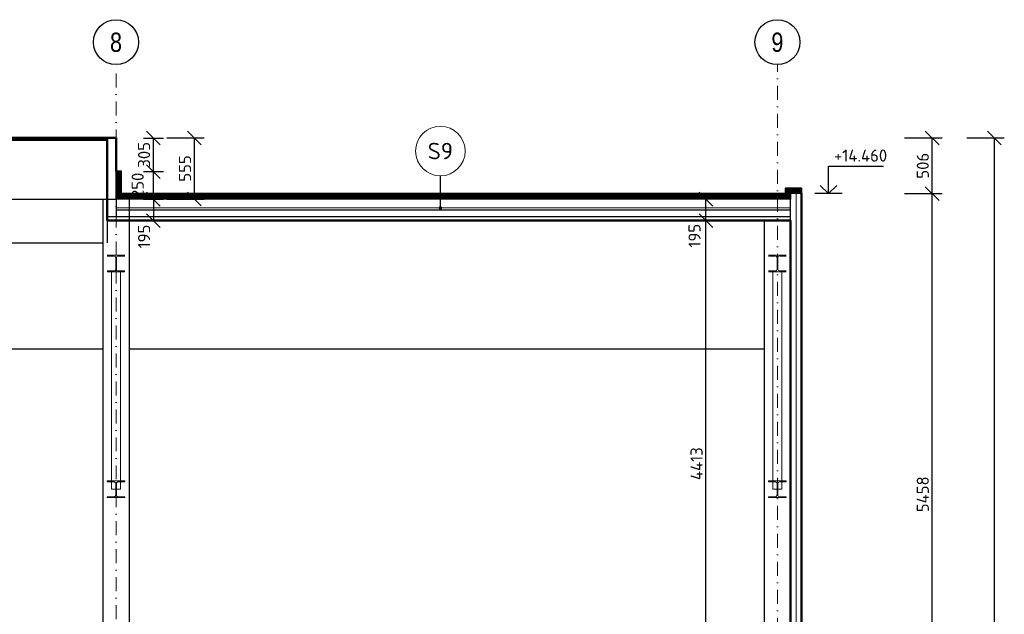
# Model space of a CAD drawing. Header units: millimetres. Extents: x -118752 to 407724, y -73278 to 155058.
# Tile 186 of 256: x 96571 to 105503, y 121800 to 127197. Entities that reach past the tile are written whole.
import ezdxf
from ezdxf.enums import TextEntityAlignment as Align

# ---------------------------------------------------------------- set-up
doc = ezdxf.new("R2010")
doc.units = ezdxf.units.MM
doc.header["$LTSCALE"] = 10
for name, pattern in [('DASHDOT', [25.4, 12.7, -6.35, 0, -6.35]), ('IZOLACE_VODOTESNA_0.5', [30, 15, -15]), ('XKITLINE00', [0])]:
    doc.linetypes.add(name, pattern=pattern)
for name, color, linetype, lineweight in [('CKBUBLINY', 1, 'Continuous', 18), ('CKBUBLINY_POPIS', 3, 'Continuous', 25), ('CKIZOLACE', 1, 'Continuous', 18), ('CKKOTY', 3, 'Continuous', 25), ('CKKOTY_VYS', 3, 'Continuous', 25), ('CKRASTR', 7, 'DASHDOT', 15), ('CKRASTR_POPIS', 3, 'Continuous', 25), ('CKSTENY_PODROVINOU', 7, 'Continuous', 25), ('CKSTENY_REZ', 6, 'Continuous', 50), ('pohledy', 7, 'Continuous', 25), ('Položka', 2, 'Continuous', 0)]:
    doc.layers.add(name, color=color, linetype=linetype, lineweight=lineweight)
doc.styles.add('Arial', font='arial.ttf', dxfattribs={"width": 0.8})
doc.styles.get("Standard").update_dxf_attribs({"font": 'isocpeur.ttf'})
doc.linetypes.add('IZOLACE_POLYSTYREN_PENOVY', pattern='A,0.001,[228,CADKON.SHX,S=0.1,R=0,X=0,Y=0],-2', length=2.001)
doc.linetypes.add('IZOLACE_TEPELNA_U_0.5', pattern='A,0.001,[221,CADKON.SHX,S=1,R=0,X=0,Y=0],-2,[221,CADKON.SHX,S=1,R=180,X=2,Y=0],-2', length=4.001)
doc.dimstyles.new('CADKON', dxfattribs={"dimscale": 50, "dimtxt": 2.2, "dimasz": 2.5, "dimexe": 1.8, "dimexo": 5, "dimgap": 0.6, "dimtad": 1, "dimrnd": 1, "dimtxsty": 'Standard', "dimblk1": 'OBLIQUE', "dimblk2": 'OBLIQUE', "dimsah": 1, "dimcen": 2.5, "dimadec": 1, "dimazin": 2, "dimtfac": 1, "dimtdec": 4, "dimtix": 1, "dimtmove": 2, "dimatfit": 3, "dimldrblk": 'OPEN30', "dimfxl": 5, "dimfxlon": 1, "dimtolj": 1, "dimarcsym": 0})

# ---------------------------------------------------------------- blocks, each defined once
blk = doc.blocks.new('vazník řez')
at = {"layer": 'Položka', "linetype": 'XKITLINE00', "lineweight": 0}
for p, q in [((-0.8, 138.006), (0.8, 138.006)), ((-0.18, 137.915), (-0.8, 137.915)), ((-0.03, 137.765), (-0.041, 137.822)), ((-0.03, 136.719), (-0.03, 137.765)), ((0.041, 137.822), (0.03, 137.765)), ((0.03, 136.719), (0.03, 137.765)), ((0.8, 137.915), (0.18, 137.915)), ((-0.041, 136.662), (-0.03, 136.719)), ((0.03, 136.719), (0.041, 136.662)), ((-0.8, 136.569), (-0.18, 136.569)), ((-0.8, 136.478), (0.8, 136.478)), ((-0.4, 117.502), (-0.4, 136.478)), ((-0.18, 136.569), (-0.123, 136.58)), ((0.123, 136.58), (0.18, 136.569)), ((0.18, 136.569), (0.8, 136.569)), ((0.4, 117.502), (0.4, 136.478)), ((-0.8, 117.502), (0.8, 117.502)), ((-0.8, 117.412), (-0.8, 117.502)), ((-0.18, 117.412), (-0.8, 117.412)), ((-0.4, 116.742), (-0.4, 117.412)), ((-0.123, 117.401), (-0.18, 117.412)), ((-0.03, 117.262), (-0.041, 117.319)), ((-0.03, 116.222), (-0.03, 117.262)), ((0.041, 117.319), (0.03, 117.262)), ((0.03, 116.222), (0.03, 117.262)), ((0.18, 117.412), (0.123, 117.401)), ((0.8, 117.412), (0.18, 117.412)), ((0.4, 116.742), (0.4, 117.412)), ((0.8, 117.502), (0.8, 117.412)), ((-0.4, 116.742), (-0.395, 116.742)), ((-0.395, 116.742), (-0.03, 116.742)), ((-0.041, 116.165), (-0.03, 116.222)), ((0.4, 116.742), (0.03, 116.742)), ((0.03, 116.222), (0.041, 116.165)), ((-0.8, 116.072), (-0.18, 116.072)), ((-0.8, 115.982), (-0.8, 116.072)), ((-0.8, 115.982), (0.8, 115.982)), ((-0.18, 116.072), (-0.123, 116.083)), ((0.123, 116.083), (0.18, 116.072)), ((0.18, 116.072), (0.8, 116.072)), ((0.8, 116.072), (0.8, 115.982))]:
    blk.add_line(p, q, dxfattribs=at)
for centre, start, end in [((-0.18, 137.765), 22.35772, 67.35722), ((0.18, 137.765), 112.64278, 157.64228), ((-0.18, 136.719), 292.64278, 337.64228), ((0.18, 136.719), 202.35772, 247.35722), ((-0.18, 117.262), 22.5, 67.5), ((0.18, 117.262), 112.5, 157.5), ((-0.18, 116.222), 292.5, 337.5), ((0.18, 116.222), 202.5, 247.5)]:
    blk.add_arc(centre, 0.15, start, end, dxfattribs=at)
blk = doc.blocks.new('_OBLIQUE')
at = {"color": 0, "linetype": 'ByBlock'}
blk.add_line((-0.5, -0.5), (0.5, 0.5), dxfattribs=at)
blk = doc.blocks.new('*D9003')
at = {"layer": 'CKKOTY', "color": 0, "lineweight": -2}
for p, q in [((104598.4, 125618.2), (104938.4, 125618.2)), ((104848.4, 120160.3), (104848.4, 125618.2)), ((104598.4, 120160.3), (104938.4, 120160.3))]:
    blk.add_line(p, q, dxfattribs=at)
at = {"layer": 'Defpoints', "color": 0}
for p in [(103664.4, 125618.2), (104848.4, 125618.2), (103664.4, 120160.3)]:
    blk.add_point(p, dxfattribs=at)
at = {"layer": 'CKKOTY', "color": 0, "lineweight": -2, "xscale": 125, "yscale": 125, "zscale": 125}
for p, rotation in [((104848.4, 125618.2), 90), ((104848.4, 120160.3), 270)]:
    blk.add_blockref('_OBLIQUE', p, dxfattribs=dict(at, rotation=rotation))
at = {"layer": 'CKKOTY', "color": 0, "insert": (104763.4, 122889.3), "char_height": 110, "attachment_point": 5, "rotation": 90}
blk.add_mtext('\\A1;5458', dxfattribs=at)
blk = doc.blocks.new('_Open30')
at = {"color": 0, "lineweight": -2}
for p, q in [((-1, 0.268), (0, 0)), ((0, 0), (-1, -0.268)), ((0, 0), (-1, 0))]:
    blk.add_line(p, q, dxfattribs=at)
blk = doc.blocks.new('*D9006')
at = {"layer": 'CKKOTY', "color": 0, "lineweight": -2}
for p, q in [((105162.9, 126123.8), (105502.9, 126123.8)), ((105412.9, 111060.3), (105412.9, 126123.8)), ((105162.9, 111060.3), (105502.9, 111060.3))]:
    blk.add_line(p, q, dxfattribs=at)
at = {"layer": 'Defpoints', "color": 0}
for p in [(97444.4, 126123.8), (105412.9, 126123.8), (103614.4, 111060.3)]:
    blk.add_point(p, dxfattribs=at)
at = {"layer": 'CKKOTY', "color": 0, "lineweight": -2, "xscale": 125, "yscale": 125, "zscale": 125}
for p, rotation in [((105412.9, 126123.8), 90), ((105412.9, 111060.3), 270)]:
    blk.add_blockref('_OBLIQUE', p, dxfattribs=dict(at, rotation=rotation))
at = {"layer": 'CKKOTY', "color": 0, "insert": (105327.9, 118592.1), "char_height": 110, "attachment_point": 5, "rotation": 90}
blk.add_mtext('\\A1;15063', dxfattribs=at)
blk = doc.blocks.new('*D9018')
at = {"layer": 'CKKOTY', "color": 0, "lineweight": -2}
for p, q in [((103046.3, 125373.2), (102706.3, 125373.2)), ((102796.3, 120960.3), (102796.3, 125373.2)), ((103046.3, 120960.3), (102706.3, 120960.3))]:
    blk.add_line(p, q, dxfattribs=at)
at = {"layer": 'Defpoints', "color": 0}
for p in [(102796.3, 125373.2), (103324.4, 125373.2), (103324.4, 120960.3)]:
    blk.add_point(p, dxfattribs=at)
at = {"layer": 'CKKOTY', "color": 0, "lineweight": -2, "xscale": 125, "yscale": 125, "zscale": 125}
for p, rotation in [((102796.3, 125373.2), 90), ((102796.3, 120960.3), 270)]:
    blk.add_blockref('_OBLIQUE', p, dxfattribs=dict(at, rotation=rotation))
at = {"layer": 'CKKOTY', "color": 0, "insert": (102711.3, 123166.8), "char_height": 110, "attachment_point": 5, "rotation": 90}
blk.add_mtext('\\A1;4413', dxfattribs=at)
blk = doc.blocks.new('*D9019')
at = {"layer": 'CKKOTY', "color": 0, "lineweight": -2}
for p, q in [((103046.3, 125568.2), (102706.3, 125568.2)), ((102796.3, 125373.2), (102796.3, 125568.2)), ((103046.3, 125373.2), (102706.3, 125373.2))]:
    blk.add_line(p, q, dxfattribs=at)
at = {"layer": 'Defpoints', "color": 0}
for p in [(102796.3, 125568.2), (103564.4, 125568.2), (103324.4, 125373.2)]:
    blk.add_point(p, dxfattribs=at)
at = {"layer": 'CKKOTY', "color": 0, "lineweight": -2, "xscale": 125, "yscale": 125, "zscale": 125}
for p, rotation in [((102796.3, 125568.2), 90), ((102796.3, 125373.2), 270)]:
    blk.add_blockref('_OBLIQUE', p, dxfattribs=dict(at, rotation=rotation))
at = {"layer": 'CKKOTY', "color": 0, "insert": (102692.7, 125235.8), "char_height": 110, "attachment_point": 5, "rotation": 90}
blk.add_mtext('\\A1;195', dxfattribs=at)
blk = doc.blocks.new('*U5412')
at = {"color": 0, "linetype": 'ByBlock', "lineweight": -2}
blk.add_lwpolyline([(-1.5, 1.5), (0, 0), (1.5, 1.5), (0, 0), (0, 5), (10, 5)], dxfattribs=at)
blk = doc.blocks.new('CK_BUBBLE_1_0_0')
at = {"color": 0, "linetype": 'ByBlock', "lineweight": -2}
blk.add_circle((0, 0), 1, dxfattribs=at)
blk = doc.blocks.new('*D9238')
at = {"layer": 'CKKOTY', "color": 0, "lineweight": -2}
for p, q in [((97694.4, 125818.1), (97873.7, 125818.1)), ((97783.7, 125568.2), (97783.7, 125818.1)), ((97694.4, 125568.2), (97873.7, 125568.2))]:
    blk.add_line(p, q, dxfattribs=at)
at = {"layer": 'Defpoints', "color": 0}
for p in [(97444.4, 125818.1), (97783.7, 125818.1), (97444.4, 125568.2)]:
    blk.add_point(p, dxfattribs=at)
at = {"layer": 'CKKOTY', "color": 0, "lineweight": -2, "xscale": 125, "yscale": 125, "zscale": 125}
for p, rotation in [((97783.7, 125818.1), 90), ((97783.7, 125568.2), 270)]:
    blk.add_blockref('_OBLIQUE', p, dxfattribs=dict(at, rotation=rotation))
at = {"layer": 'CKKOTY', "color": 0, "insert": (97640.9, 125693.1), "char_height": 110, "attachment_point": 5, "rotation": 90}
blk.add_mtext('\\A1;250', dxfattribs=at)
blk = doc.blocks.new('*D9239')
at = {"layer": 'CKKOTY', "color": 0, "lineweight": -2}
for p, q in [((97694.4, 126122.8), (97873.7, 126122.8)), ((97783.7, 125818.1), (97783.7, 126122.8)), ((97694.4, 125818.1), (97873.7, 125818.1))]:
    blk.add_line(p, q, dxfattribs=at)
at = {"layer": 'Defpoints', "color": 0}
for p in [(97444.4, 126122.8), (97783.7, 126122.8), (97444.4, 125818.1)]:
    blk.add_point(p, dxfattribs=at)
at = {"layer": 'CKKOTY', "color": 0, "lineweight": -2, "xscale": 125, "yscale": 125, "zscale": 125}
for p, rotation in [((97783.7, 126122.8), 90), ((97783.7, 125818.1), 270)]:
    blk.add_blockref('_OBLIQUE', p, dxfattribs=dict(at, rotation=rotation))
at = {"layer": 'CKKOTY', "color": 0, "insert": (97698.7, 125970.4), "char_height": 110, "attachment_point": 5, "rotation": 90}
blk.add_mtext('\\A1;305', dxfattribs=at)
blk = doc.blocks.new('*D9240')
at = {"layer": 'CKKOTY', "color": 0, "lineweight": -2}
for p, q in [((97694.4, 125568.2), (97873.7, 125568.2)), ((97783.7, 125568.2), (97783.7, 125373.2)), ((97614.4, 125373.2), (97873.7, 125373.2))]:
    blk.add_line(p, q, dxfattribs=at)
at = {"layer": 'Defpoints', "color": 0}
for p in [(97444.4, 125568.2), (97364.4, 125373.2), (97783.7, 125373.2)]:
    blk.add_point(p, dxfattribs=at)
at = {"layer": 'CKKOTY', "color": 0, "lineweight": -2, "xscale": 125, "yscale": 125, "zscale": 125}
for p, rotation in [((97783.7, 125568.2), 90), ((97783.7, 125373.2), 270)]:
    blk.add_blockref('_OBLIQUE', p, dxfattribs=dict(at, rotation=rotation))
at = {"layer": 'CKKOTY', "color": 0, "insert": (97698.7, 125228.4), "char_height": 110, "attachment_point": 5, "rotation": 90}
blk.add_mtext('\\A1;195', dxfattribs=at)
blk = doc.blocks.new('*D9241')
at = {"layer": 'CKKOTY', "color": 0, "lineweight": -2}
for p, q in [((97905, 126123.8), (98245, 126123.8)), ((98155, 125568.7), (98155, 126123.8)), ((97905, 125568.7), (98245, 125568.7))]:
    blk.add_line(p, q, dxfattribs=at)
at = {"layer": 'Defpoints', "color": 0}
for p in [(97444.4, 126123.8), (98155, 126123.8), (97444.4, 125568.7)]:
    blk.add_point(p, dxfattribs=at)
at = {"layer": 'CKKOTY', "color": 0, "lineweight": -2, "xscale": 125, "yscale": 125, "zscale": 125}
for p, rotation in [((98155, 126123.8), 90), ((98155, 125568.7), 270)]:
    blk.add_blockref('_OBLIQUE', p, dxfattribs=dict(at, rotation=rotation))
at = {"layer": 'CKKOTY', "color": 0, "insert": (98070, 125846.2), "char_height": 110, "attachment_point": 5, "rotation": 90}
blk.add_mtext('\\A1;555', dxfattribs=at)
blk = doc.blocks.new('*D9592')
at = {"layer": 'CKKOTY', "color": 0, "lineweight": -2}
for p, q in [((104598.4, 126123.8), (104938.4, 126123.8)), ((104848.4, 125618.2), (104848.4, 126123.8)), ((104598.4, 125618.2), (104938.4, 125618.2))]:
    blk.add_line(p, q, dxfattribs=at)
at = {"layer": 'Defpoints', "color": 0}
for p in [(104137.7, 126123.8), (104848.4, 126123.8), (103664.4, 125618.2)]:
    blk.add_point(p, dxfattribs=at)
at = {"layer": 'CKKOTY', "color": 0, "lineweight": -2, "xscale": 125, "yscale": 125, "zscale": 125}
for p, rotation in [((104848.4, 126123.8), 90), ((104848.4, 125618.2), 270)]:
    blk.add_blockref('_OBLIQUE', p, dxfattribs=dict(at, rotation=rotation))
at = {"layer": 'CKKOTY', "color": 0, "insert": (104763.4, 125871), "char_height": 110, "attachment_point": 5, "rotation": 90}
blk.add_mtext('\\A1;506', dxfattribs=at)

msp = doc.modelspace()

# ---------------------------------------------------------------- linework, layer by layer
at = {"layer": 'CKIZOLACE'}
for p, q in [((103664.387, 120160.331), (103664.387, 125618.182)), ((97444.387, 125568.182), (103564.387, 125568.182)), ((97444.387, 125568.182), (97444.387, 125408.182)), ((103564.387, 125568.182), (103564.387, 125408.182))]:
    msp.add_line(p, q, dxfattribs=at)
at = {"layer": 'CKIZOLACE', "linetype": 'IZOLACE_VODOTESNA_0.5'}
msp.add_lwpolyline([(103664.387, 125643.182, 50, 50, 0), (103539.387, 125643.182, 50, 50, 0), (103539.387, 125593.182, 50, 50, 0), (97469.387, 125593.182, 50, 50, 0), (97469.387, 125823.071, 0, 0, 0)], format="xyseb", dxfattribs=at)
at = {"layer": 'CKIZOLACE', "linetype": 'IZOLACE_POLYSTYREN_PENOVY', "ltscale": 5}
msp.add_lwpolyline([(103614.387, 120160.331), (103614.387, 125618.182)], dxfattribs=at)
at = {"layer": 'CKIZOLACE', "linetype": 'IZOLACE_TEPELNA_U_0.5', "ltscale": 2}
msp.add_lwpolyline([(97444.387, 125488.182), (103564.387, 125488.182)], dxfattribs=at)
at = {"layer": 'CKKOTY_VYS'}
msp.add_line((104032.581, 125618.182), (103782.581, 125618.182), dxfattribs=at)
at = {"layer": 'CKRASTR'}
for p, q in [((97444.387, 110319.932), (97444.387, 126788.942)), ((103444.387, 109952.946), (103444.387, 126788.942))]:
    msp.add_line(p, q, dxfattribs=at)
at = {"layer": 'CKRASTR_POPIS'}
for centre in [(97444.387, 126992.865), (103444.387, 126992.865)]:
    msp.add_circle(centre, 203.923, dxfattribs=at)
at = {"layer": 'CKSTENY_PODROVINOU'}
for p, q in [((97494.387, 125823.071), (97444.387, 125823.071)), ((97444.387, 125823.071), (97444.387, 125568.182)), ((97444.387, 125568.182), (97444.387, 125823.071)), ((97494.387, 125618.182), (97494.387, 125823.071)), ((103514.387, 125618.182), (97494.387, 125618.182)), ((103664.387, 125668.182), (103514.387, 125668.182)), ((103514.387, 125668.182), (103514.387, 125618.182)), ((103664.387, 125618.182), (103564.387, 125618.182)), ((103564.387, 125618.182), (103564.387, 125568.182)), ((103664.387, 125668.182), (103664.387, 125618.182)), ((103564.387, 125568.182), (97444.387, 125568.182))]:
    msp.add_line(p, q, dxfattribs=at)
at = {"layer": 'CKSTENY_REZ'}
for p, q in [((97444.387, 126124.96), (67444.387, 126124.96)), ((97364.387, 126104.96), (67524.387, 126104.96)), ((97364.387, 126124.96), (97364.387, 125373.182)), ((97444.387, 126124.96), (97444.387, 125823.071)), ((103664.387, 120160.331), (103664.387, 125618.182)), ((103564.387, 125373.182), (97364.387, 125373.182)), ((103564.387, 120610.331), (103564.387, 125373.182))]:
    msp.add_line(p, q, dxfattribs=at)
at = {"layer": 'pohledy'}
for p, q in [((67524.387, 125568.688), (97444.387, 125568.688)), ((97324.387, 125568.688), (97324.387, 111160.331)), ((97444.387, 125568.182), (97444.387, 125408.182)), ((97564.387, 125568.688), (97564.387, 111160.331)), ((103564.387, 125373.182), (103564.387, 125568.182)), ((103564.387, 125468.182), (97444.387, 125468.182)), ((103564.387, 125408.182), (97364.387, 125408.182)), ((97364.387, 125373.182), (97364.387, 125171.96)), ((103324.387, 125373.182), (103324.387, 111760.331)), ((67524.387, 125171.96), (97324.387, 125171.96)), ((97324.387, 124206.96), (91564.387, 124206.96)), ((103324.387, 124206.96), (97564.387, 124206.96))]:
    msp.add_line(p, q, dxfattribs=at)

# ---------------------------------------------------------------- block references
at = {"xscale": -100, "yscale": 99.99999999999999, "zscale": 100}
for p in [(97444.387, 111260.331), (103444.387, 111260.331)]:
    msp.add_blockref('vazník řez', p, dxfattribs=at)
at = {"layer": 'CKBUBLINY'}
ref = msp.add_blockref('CK_BUBBLE_1_0_0', (100387.197, 126004.479), dxfattribs=dict(at, xscale=225, yscale=225, zscale=225))
ref.add_attrib('NUM1', 'S9', dxfattribs={"layer": 'CKBUBLINY_POPIS', "height": 150}).set_placement((100387.197, 126004.479), align=Align.MIDDLE_CENTER)
at = {"layer": 'CKKOTY_VYS'}
ref = msp.add_blockref('*U5412', (103907.581, 125618.182), dxfattribs=dict(at, xscale=50, yscale=50, zscale=50))
ref.add_attrib('Výška', '+14.460', (103957.581, 125908.182), dxfattribs={"layer": '0', "color": 0, "linetype": 'ByBlock', "lineweight": -2, "height": 110})

# ---------------------------------------------------------------- texts
at = {"layer": 'CKRASTR_POPIS', "style": 'Arial', "width": 0.8}
for s, p in [('8', (97444.387, 126992.18)), ('9', (103444.387, 126992.18))]:
    msp.add_text(s, height=175, dxfattribs=at).set_placement(p, align=Align.MIDDLE)

# ---------------------------------------------------------------- dimensions: what is measured, and where the dimension line sits
at = {"layer": 'CKKOTY'}
for base, p1, p2, picture, middle in [((105412.943, 126123.775), (103614.387, 111060.331), (97444.387, 126123.775), '*D9006', (105327.943, 118592.053)), ((97783.664, 126122.775), (97444.387, 125818.071), (97444.387, 126122.775), '*D9239', (97698.664, 125970.423)), ((104848.359, 125618.182), (103664.387, 120160.331), (103664.387, 125618.182), '*D9003', (104763.359, 122889.257)), ((102796.257, 125373.182), (103324.387, 120960.331), (103324.387, 125373.182), '*D9018', (102711.257, 123166.757))]:
    dim = msp.add_linear_dim(base=base, p1=p1, p2=p2, angle=90, dimstyle='CADKON', override={"dimtmove": 2}, dxfattribs=at)
    dim.commit()
    dim.dimension.update_dxf_attribs({"geometry": picture, "text_midpoint": middle})
for base, p1, p2, picture, middle in [((98154.998, 126123.775), (97444.387, 125568.688), (97444.387, 126123.775), '*D9241', (98069.998, 125846.231)), ((104848.359, 126123.775), (103664.387, 125618.182), (104137.748, 126123.775), '*D9592', (104763.359, 125870.978))]:
    dim = msp.add_linear_dim(base=base, p1=p1, p2=p2, angle=90, dimstyle='CADKON', dxfattribs=at)
    dim.commit()
    dim.dimension.update_dxf_attribs({"geometry": picture, "text_midpoint": middle})
dim = msp.add_linear_dim(base=(97783.664, 125818.071), p1=(97444.387, 125568.182), p2=(97444.387, 125818.071), angle=90, dimstyle='CADKON', dxfattribs=at)
dim.commit()
dim.dimension.update_dxf_attribs({"geometry": '*D9238', "text_midpoint": (97640.853, 125693.127), "dimtype": 160})
for base, p1, p2, picture, middle in [((97783.664, 125373.182), (97444.387, 125568.182), (97364.387, 125373.182), '*D9240', (97698.664, 125228.39)), ((102796.257, 125568.182), (103324.387, 125373.182), (103564.387, 125568.182), '*D9019', (102692.696, 125235.815))]:
    dim = msp.add_linear_dim(base=base, p1=p1, p2=p2, angle=90, dimstyle='CADKON', override={"dimtmove": 2}, dxfattribs=at)
    dim.commit()
    dim.dimension.update_dxf_attribs({"geometry": picture, "text_midpoint": middle, "dimtype": 160})

# ---------------------------------------------------------------- leaders
at = {"layer": 'CKBUBLINY'}
msp.add_leader([(100387.197, 125488.182), (100387.197, 125779.479)], dimstyle='CADKON', override={"dimasz": 2.5, "dimldrblk": 'DotSmall'}, dxfattribs=at)

doc.saveas('drawing.dxf')
